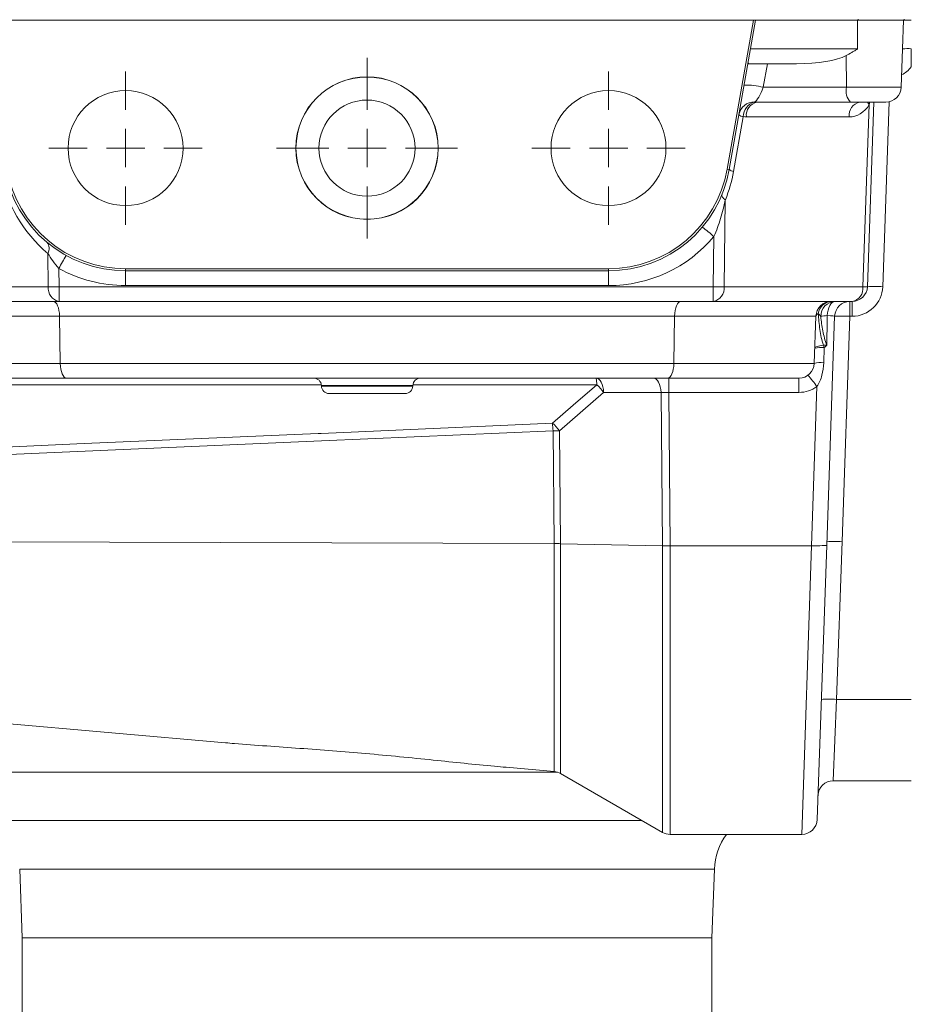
# Model space of a CAD drawing. Header units: millimetres. Extents: x 168 to 893, y 24 to 895.
# Tile 17 of 26: x 239 to 355, y 662 to 790. Entities that reach past the tile are written whole.
import ezdxf

# ---------------------------------------------------------------- set-up
doc = ezdxf.new("R2010")
doc.units = ezdxf.units.MM

# ---------------------------------------------------------------- blocks, each defined once
blk = doc.blocks.new('SW_CENTERMARKSYMBOL_1')
at = {"color": 0, "linetype": 'Continuous', "lineweight": 0}
for p, q in [((0, 5), (0, 10)), ((0, 0), (0, 2.5)), ((-5, 0), (-10, 0)), ((0, 0), (-2.5, 0)), ((0, 0), (0, -2.5)), ((0, 0), (2.5, 0)), ((5, 0), (10, 0)), ((0, -5), (0, -10))]:
    blk.add_line(p, q, dxfattribs=at)
blk = doc.blocks.new('SW_CENTERMARKSYMBOL_2')
at = {"color": 0, "linetype": 'Continuous', "lineweight": 0}
for p, q in [((0, 5), (0, 10)), ((0, 0), (0, 2.5)), ((-5, 0), (-10, 0)), ((0, 0), (-2.5, 0)), ((0, 0), (0, -2.5)), ((0, 0), (2.5, 0)), ((5, 0), (10, 0)), ((0, -5), (0, -10))]:
    blk.add_line(p, q, dxfattribs=at)
blk = doc.blocks.new('SW_CENTERMARKSYMBOL_3')
at = {"color": 0, "linetype": 'Continuous', "lineweight": 0}
for p, q in [((0, 5), (0, 11.79)), ((0, 0), (0, 2.5)), ((-5, 0), (-11.79, 0)), ((0, 0), (-2.5, 0)), ((0, 0), (0, -2.5)), ((0, 0), (2.5, 0)), ((5, 0), (11.79, 0)), ((0, -5), (0, -11.79))]:
    blk.add_line(p, q, dxfattribs=at)

msp = doc.modelspace()

# ---------------------------------------------------------------- linework, layer by layer
at = {"color": 7, "linetype": 'Continuous', "lineweight": 15}
for p, q in [((334.42, 790.07), (233.58, 790.07)), ((330.99, 770.63), (334.42, 790.07)), ((334.69, 790.07), (331.26, 770.59)), ((334.42, 790.07), (334.69, 790.07)), ((334.69, 790.07), (348, 790.07)), ((348, 786.3), (348, 790.07)), ((348, 790.07), (351.91, 790.07)), ((348.09, 790.17), (348.09, 790.07)), ((354.09, 790.07), (351.91, 790.07)), ((353.86, 786.3), (353.99, 790.07)), ((354.09, 790.17), (354.09, 790.07)), ((355, 790.07), (354.09, 790.07)), ((334.03, 786.3), (348, 786.3)), ((353.68, 781.3), (353.86, 786.3)), ((346.53, 781.3), (346.49, 785.44)), ((340.03, 784.37), (333.9, 784.37)), ((336.22, 784.37), (335.68, 781.3)), ((335.68, 781.3), (346.53, 781.3)), ((347.05, 779.37), (334.89, 779.37)), ((351.69, 779.37), (347.05, 779.37)), ((348.69, 755.3), (349.52, 779.04)), ((350.12, 779.37), (349.28, 755.3)), ((333.08, 777.47), (331.81, 770.31)), ((346.89, 777.44), (333.48, 777.44)), ((331.26, 770.59), (330.99, 770.63)), ((330.74, 766.61), (330.58, 755.3)), ((329.17, 755.3), (329.26, 761.83)), ((242.42, 755.3), (242.36, 759.63)), ((243.8, 757.68), (243.84, 755.3)), ((252.5, 757.37), (252.5, 757.63)), ((252.5, 757.63), (315.5, 757.63)), ((315.5, 757.37), (315.5, 757.63)), ((315.5, 757.37), (252.5, 757.37)), ((252.5, 757.37), (252.5, 755.44)), ((315.5, 757.37), (315.5, 755.44)), ((224.31, 755.3), (242.42, 755.3)), ((243.84, 755.3), (329.17, 755.3)), ((243.84, 755.3), (243.84, 753.37)), ((315.5, 755.44), (252.5, 755.44)), ((329.17, 753.37), (329.17, 755.3)), ((330.58, 755.3), (348.69, 755.3)), ((243.84, 753.37), (225.72, 753.37)), ((329.17, 753.37), (243.84, 753.37)), ((347.28, 753.37), (329.17, 753.37)), ((347, 751.44), (347, 753.37)), ((347.28, 751.44), (347.28, 753.37)), ((243.88, 751.44), (230.44, 751.44)), ((324.12, 751.44), (243.88, 751.44)), ((243.88, 751.44), (243.97, 745.3)), ((324.12, 751.44), (324.03, 745.3)), ((342.56, 751.44), (324.12, 751.44)), ((342.56, 751.44), (342.35, 745.3)), ((345, 751.44), (343.96, 721.58)), ((347, 751.44), (345.97, 722.05)), ((347.28, 751.44), (347, 751.44)), ((343.64, 747.35), (343.57, 745.38)), ((230.66, 745.3), (243.97, 745.3)), ((243.97, 745.3), (324.03, 745.3)), ((324.03, 745.3), (342.35, 745.3)), ((244.8, 743.37), (232.66, 743.37)), ((323.2, 743.37), (244.8, 743.37)), ((278.04, 742.4), (278.04, 742.33)), ((289.97, 742.33), (289.97, 742.4)), ((340.35, 743.37), (323.2, 743.37)), ((323.35, 741.51), (323.35, 743.37)), ((340.35, 741.51), (340.35, 743.37)), ((341.96, 721.51), (342.68, 742.26)), ((288.97, 741.37), (279.04, 741.37)), ((314.86, 741.5), (309.09, 736.5)), ((322.35, 741.5), (314.86, 741.5)), ((322.54, 721.51), (322.35, 741.5)), ((340.35, 741.51), (323.35, 741.51)), ((323.35, 741.51), (323.54, 721.51)), ((308.42, 721.79), (308.26, 736.51)), ((309.09, 736.5), (309.25, 721.78)), ((226.85, 722.04), (308.42, 721.79)), ((308.42, 721.79), (308.42, 721.79)), ((309.25, 721.78), (322.54, 721.51)), ((309.25, 721.78), (309.25, 721.78)), ((345.97, 722.05), (345.25, 701.48)), ((322.54, 721.51), (322.54, 721.51)), ((323.54, 721.51), (341.96, 721.51)), ((323.54, 721.51), (323.54, 721.51)), ((343.96, 721.58), (342.71, 685.8)), ((343.96, 721.58), (343.96, 721.58)), ((345.25, 701.48), (344.82, 690.87)), ((345.25, 701.48), (355, 701.48)), ((227.58, 699.14), (265.53, 695.82)), ((302.13, 692.62), (308.42, 692.07)), ((309.25, 691.81), (322.54, 684.13)), ((355, 690.87), (344.82, 690.87)), ((323.54, 683.87), (340.71, 683.87)), ((238.69, 679.35), (239, 670.37)), ((329, 670.37), (329.32, 679.35)), ((239, 670.37), (239, 656.37)), ((239, 670.37), (329, 670.37)), ((239, 670.37), (284, 670.37)), ((284, 670.37), (329, 670.37)), ((329, 656.37), (329, 670.37))]:
    msp.add_line(p, q, dxfattribs=at)
at = {"color": 8, "linetype": 'Continuous', "lineweight": 15}
for p, q in [((346.53, 781.3), (353.68, 781.3)), ((352.12, 779.41), (351.28, 755.3)), ((349.6, 779.37), (349.52, 779.04)), ((284, 742.4), (278.04, 742.4)), ((278.04, 742.33), (284, 742.33)), ((289.97, 742.4), (284, 742.4)), ((284, 742.33), (289.97, 742.33)), ((308.42, 692.07), (308.42, 721.79)), ((309.25, 721.78), (309.25, 691.81)), ((322.54, 684.13), (322.54, 721.51)), ((323.54, 721.51), (323.54, 683.87)), ((340.71, 683.87), (341.96, 721.51)), ((231.74, 691.99), (308.81, 691.99)), ((235.21, 685.67), (284, 685.67)), ((284, 685.67), (319.87, 685.67)), ((329.32, 679.35), (238.69, 679.35))]:
    msp.add_line(p, q, dxfattribs=at)
at = {"color": 8, "linetype": 'Continuous', "lineweight": 15, "flags": 128}
for points in [[(349.3, 779.37), (349.39, 779.22), (349.52, 779.04)], [(278.01, 742.48), (263.38, 742.48), (245.17, 742.48), (232.76, 742.48)], [(313.97, 742.48), (309.97, 742.48), (294, 742.48), (289.99, 742.48)]]:
    msp.add_lwpolyline(points, dxfattribs=at)
at = {"color": 7, "linetype": 'Continuous', "lineweight": 15, "flags": 128}
for points in [[(330.31, 767.3), (330.29, 767.23), (330.3, 767.16), (330.32, 767.08), (330.37, 766.99), (330.44, 766.9), (330.52, 766.81), (330.62, 766.71), (330.74, 766.61)], [(345.07, 753.37), (344.88, 753.33), (344.69, 753.23), (344.52, 753.06), (344.37, 752.83), (344.24, 752.56), (344.14, 752.24), (344.07, 751.89), (344.04, 751.52)], [(343.53, 747.66), (343.29, 747.63), (343.08, 747.6), (342.88, 747.56), (342.72, 747.51), (342.59, 747.45), (342.49, 747.39), (342.44, 747.33), (342.41, 747.26)], [(308.19, 737.49), (310.91, 739.84), (313.97, 742.48)], [(314.86, 741.5), (314.83, 741.87), (314.77, 742.22), (314.67, 742.54), (314.55, 742.83), (314.4, 743.06), (314.23, 743.23), (314.05, 743.33), (313.86, 743.37)], [(322.35, 741.5), (322.32, 741.87), (322.26, 742.22), (322.16, 742.54), (322.04, 742.83), (321.89, 743.06), (321.72, 743.23), (321.54, 743.33), (321.35, 743.37)], [(227.18, 733.96), (231.16, 734.13), (247.08, 734.83), (277.64, 736.16), (278, 736.17), (308.19, 737.49)], [(308.26, 736.51), (278.08, 735.2), (227.26, 732.98)]]:
    msp.add_lwpolyline(points, dxfattribs=at)
at = {"color": 7, "linetype": 'Continuous', "lineweight": 15}
for centre, radius in [((284, 773.37), 9.29), ((284, 773.37), 9.27), ((252.5, 773.37), 7.5), ((315.5, 773.37), 7.5), ((284, 773.37), 6.27)]:
    msp.add_circle(centre, radius, dxfattribs=at)
for centre, radius, start, end in [((354.56, 779.74), 6.6, 86.1939, 96.1277), ((333.53, 773.29), 8.29, 74.9521, 92.3142), ((348.77, 780.86), 2.28, 168.9819, 221.0252), ((351.69, 781.37), 2, 270, 358), ((334.48, 777.39), 1.99, 87.8724, 169.8316), ((335.05, 777.47), 1.97, 104.5467, 180.1815), ((335.23, 777.64), 1.76, 101.0281, 186.5465), ((348.64, 777.64), 1.76, 101.0281, 186.5465), ((333.17, 778.34), 0.883, 222.8672, 264.1073), ((252.5, 773.37), 16, 190, 270), ((252.5, 773.37), 15.73, 190, 270), ((315.5, 773.37), 15.73, 270, 350), ((315.5, 773.37), 16, 270, 350), ((331.91, 771.19), 0.883, 222.8672, 264.1073), ((253.91, 773.44), 18, 190, 230.0662), ((314.09, 773.44), 18, 337.7115, 350), ((317.15, 748.22), 18.22, 48.3409, 54.4942), ((315.5, 773.44), 18, 270, 319.8542), ((241.26, 760.27), 1.28, 329.9126, 40.2026), ((268.93, 744.35), 28.45, 148.1494, 152.0559), ((252.5, 773.44), 18, 241.0994, 270), ((244.17, 755.1), 1.76, 173.4535, 258.9719), ((243.13, 798.24), 42.95, 269.0572, 270.9428), ((329.87, 798.24), 42.95, 269.0572, 270.9428), ((328.83, 755.1), 1.76, 281.0281, 6.5465), ((346.94, 755.1), 1.76, 281.0281, 6.5465), ((347.28, 755.37), 2, 270, 358), ((347.28, 755.44), 4, 270, 358), ((348.98, 761.28), 5.99, 267.1981, 272.8019), ((350.28, 740.96), 14.37, 86.0129, 93.9871), ((344.56, 751.37), 2, 90, 178), ((344.66, 751.56), 1.81, 93.3072, 172.6089), ((345.13, 751.43), 1.94, 91.6364, 179.9499), ((347, 751.37), 2, 90, 177.9988), ((343.03, 751.34), 0.478, 109.7055, 168.5593), ((344.19, 746.26), 5.27, 91.673, 101.0393), ((346, 737.1), 14.37, 86.0117, 93.9859), ((343.28, 743.65), 3.72, 84.5167, 103.5054), ((348.58, 749.16), 5.27, 196.548, 200.1681), ((340.35, 745.37), 2, 270, 358), ((343.21, 741.68), 3.72, 84.5167, 103.5055), ((333.17, 735.98), 11.4, 33.455, 42.9597), ((277.04, 742.37), 1, 2, 90), ((279.04, 742.37), 1, 182, 270), ((288.97, 742.37), 1, 270, 358), ((290.97, 742.37), 1, 90, 178), ((311.3, 742.62), 2.67, 356.9727, 16.1563), ((311.18, 739.04), 4.43, 33.6769, 50.9926), ((340.35, 745.51), 4, 270, 305.7346), ((305.4, 734.05), 4.43, 33.6795, 50.9946), ((289.83, 735.63), 18.45, 2.7247, 5.765), ((308.4, 711.71), 24.8, 88.4161, 90.323), ((344.97, 707.71), 14.37, 86.0117, 93.9859), ((344.25, 687.14), 14.37, 86.0129, 93.9871), ((308.25, 690.08), 2, 60, 85), ((344.82, 688.87), 2, 90, 178), ((340.71, 685.87), 2, 270.3486, 358), ((323.54, 685.87), 2, 240, 270), ((337.31, 679.07), 8, 143.163, 178)]:
    msp.add_arc(centre, radius, start, end, dxfattribs=at)
at = {"color": 8, "linetype": 'Continuous', "lineweight": 15}
msp.add_arc((351.86, 786.44), 4, 298.0403, 321.7415, dxfattribs=at)
at = {"color": 7, "linetype": 'Continuous', "lineweight": 15}
for centre, major_axis, ratio, start_param, end_param in [((339.76, 786.37), (7.47, -0.08), 0.267572, 4.751314, 5.837951), ((335.19, 781.37), (0.75, 1.99), 0.228601, 3.349885, 4.762961), ((335.04, 781.37), (2.75, 0.24), 0.72281, 4.470548, 4.593362), ((346.93, 781.44), (0.13, 4), 0.81623, 3.167126, 4.095412), ((333.63, 781.44), (0.46, 3.98), 0.81283, 3.112633, 3.235448), ((243.06, 751.37), (0, 2), 0.414214, 4.747296, 6.283185), ((324.95, 751.37), (0, 2), 0.414214, 0, 1.53589), ((345.07, 810.74), (2, 114.48), 0.000021, 4.128987, 4.168659), ((343, 751.37), (2, 0.07), 0.069374, 6.278313, 7.304162), ((244.8, 745.37), (0, 2), 0.414214, 1.605703, 3.141593), ((323.2, 745.37), (0, 2), 0.414214, 3.141593, 4.677482), ((323.35, 741.37), (2, -0.02), 0.069729, 1.572764, 2.096036), ((341.96, 721.58), (2, 0), 0.0349, 4.713607, 6.281968)]:
    msp.add_ellipse(centre, major_axis=major_axis, ratio=ratio, start_param=start_param, end_param=end_param, dxfattribs=at)
for points, knots in [([(348, 786.3), (347.88, 786.22), (347.75, 786.15), (347.49, 786), (347.37, 785.93), (346.99, 785.71), (346.74, 785.57), (346.49, 785.44)], [0, 0, 0, 0, 0.25, 0.25, 0.5, 0.5, 1, 1, 1, 1]), ([(355, 786.32), (355, 785.92), (355, 785.53), (355, 784.75), (355, 784.36), (355, 783.96)], [0, 0, 0, 0, 0.5, 0.5, 1, 1, 1, 1]), ([(333.73, 784.58), (333.71, 784.51), (333.72, 784.45), (333.77, 784.38), (333.83, 784.37), (333.9, 784.37)], [0, 0, 0, 0, 0.5, 0.5, 1, 1, 1, 1]), ([(330.74, 766.61), (330.57, 765.8), (330.36, 764.99), (329.87, 763.39), (329.59, 762.61), (329.26, 761.83)], [0, 0, 0, 0, 0.5, 0.5, 1, 1, 1, 1]), ([(243.8, 757.68), (243.52, 757.99), (243.26, 758.32), (242.78, 758.98), (242.56, 759.31), (242.36, 759.63)], [0, 0, 0, 0, 0.5, 0.5, 1, 1, 1, 1]), ([(342.87, 751.79), (342.9, 751.11), (342.97, 750.42), (343.18, 749.04), (343.32, 748.34), (343.53, 747.66)], [0, 0, 0, 0, 0.5, 0.5, 1, 1, 1, 1]), ([(343.18, 751.43), (343.25, 750.79), (343.33, 750.16), (343.52, 749.22), (343.59, 748.91), (343.76, 748.29), (343.85, 747.98), (343.97, 747.68)], [0, 0, 0, 0, 0.5, 0.5, 0.75, 0.75, 1, 1, 1, 1]), ([(343.57, 745.38), (343.55, 744.83), (343.48, 744.29), (343.27, 743.49), (343.18, 743.23), (342.97, 742.73), (342.84, 742.49), (342.68, 742.26)], [0, 0, 0, 0, 0.5, 0.5, 0.75, 0.75, 1, 1, 1, 1]), ([(322.54, 721.51), (322.58, 721.51), (322.65, 721.51), (322.77, 721.51), (322.89, 721.51), (323.02, 721.51), (323.15, 721.51), (323.28, 721.51), (323.41, 721.51), (323.49, 721.51), (323.54, 721.51)], [0, 0, 0, 0, 0.125002, 0.250003, 0.375002, 0.5, 0.624998, 0.749997, 0.874998, 1, 1, 1, 1]), ([(265.54, 695.83), (265.92, 695.79), (267.67, 695.63), (270.91, 695.4), (275.19, 695.1), (279.51, 694.78), (283.86, 694.42), (288.26, 694.01), (293.91, 693.44), (298.57, 692.93), (301.64, 692.67), (302.14, 692.63)], [0, 0, 0, 0, 0.033392, 0.151069, 0.268745, 0.383997, 0.499247, 0.617815, 0.736384, 0.956999, 1, 1, 1, 1])]:
    msp.add_open_spline(points, degree=3, knots=knots, dxfattribs=at)
for points in [[(343.18, 751.43), (343.09, 751.55), (342.99, 751.67), (342.87, 751.79)], [(343.53, 747.66), (343.68, 747.67), (343.83, 747.68), (343.97, 747.68)], [(343.64, 747.35), (343.76, 747.45), (343.87, 747.57), (343.97, 747.68)], [(309.25, 721.78), (308.99, 721.79), (308.71, 721.79), (308.42, 721.79)], [(341.96, 721.51), (341.96, 721.51), (341.96, 721.51), (341.96, 721.51)]]:
    msp.add_open_spline(points, degree=3, dxfattribs=at)

# ---------------------------------------------------------------- block references
at = {"color": 7, "linetype": 'Continuous', "lineweight": 0}
for name, p in [('SW_CENTERMARKSYMBOL_3', (284, 773.37)), ('SW_CENTERMARKSYMBOL_1', (252.5, 773.37)), ('SW_CENTERMARKSYMBOL_2', (315.5, 773.37))]:
    msp.add_blockref(name, p, dxfattribs=at)

doc.saveas('drawing.dxf')
